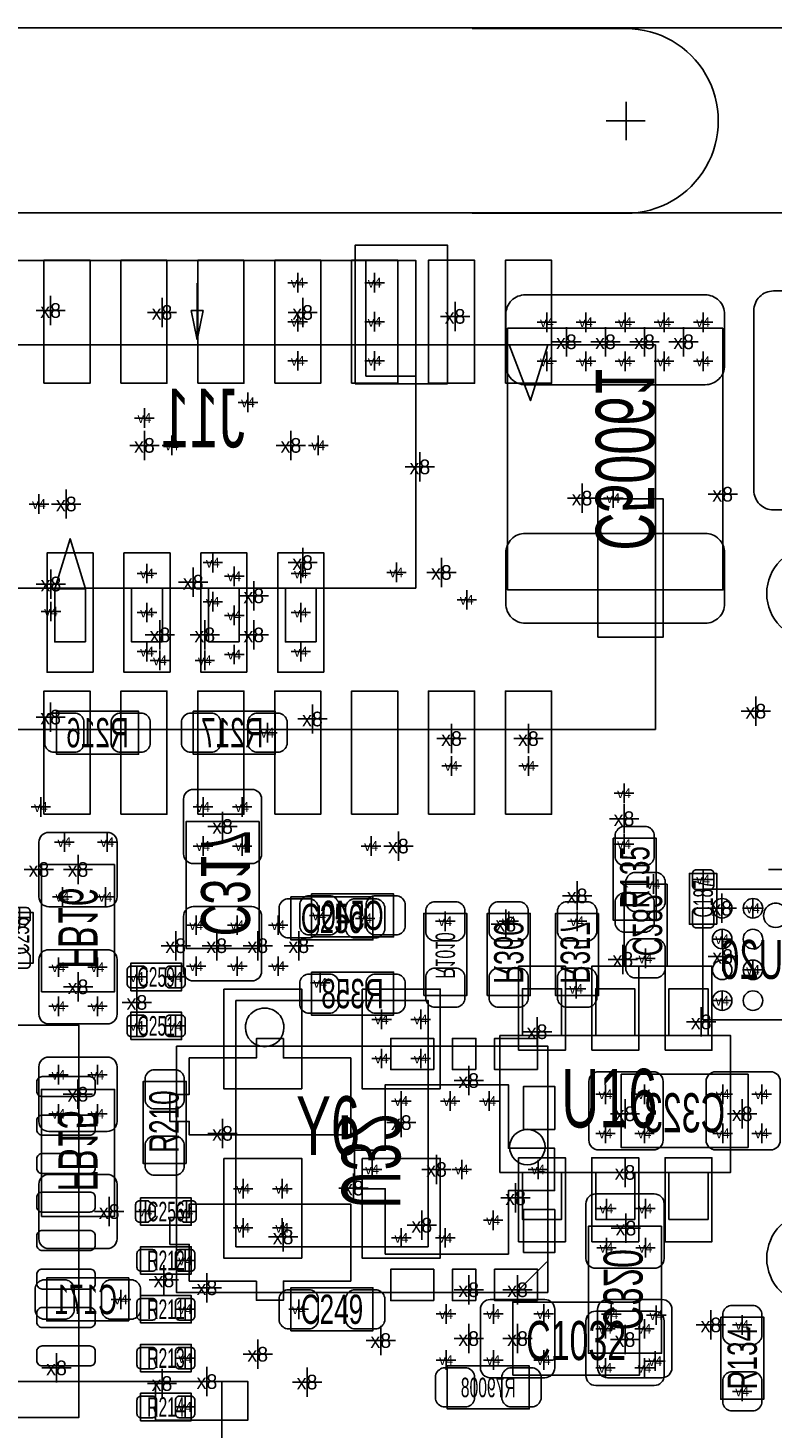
# Model space of a CAD drawing. Extents: x -84 to 336, y -47 to 250.
# Tile 35 of 40: x 4 to 13, y 29 to 47. Entities that reach past the tile are written whole.
import ezdxf
from ezdxf.enums import TextEntityAlignment as Align

# ---------------------------------------------------------------- set-up
doc = ezdxf.new("R2010")
doc.units = 0
for name, color, linetype in [('BG_OUTLINE', 7, 'CONTINUOUS'), ('BG_PANEL', 7, 'CONTINUOUS'), ('MA_NCLEGEND-1-2', 7, 'CONTINUOUS'), ('MA_NCLEGEND-14-15', 7, 'CONTINUOUS'), ('MA_NCLEGEND-15-16', 7, 'CONTINUOUS'), ('MA_NCLEGEND-2-3', 7, 'CONTINUOUS'), ('MA_NCLEGEND-3-14', 7, 'CONTINUOUS'), ('PG_ASSEMBLY_BOTTOM', 7, 'CONTINUOUS'), ('PG_ASSEMBLY_TOP', 7, 'CONTINUOUS'), ('PIN_BOTTOM', 7, 'CONTINUOUS'), ('PIN_TOP', 7, 'CONTINUOUS'), ('RD_ASSEMBLY_BOTTOM', 7, 'CONTINUOUS'), ('RD_ASSEMBLY_TOP', 7, 'CONTINUOUS')]:
    doc.layers.add(name, color=color, linetype=linetype)

# ---------------------------------------------------------------- blocks, each defined once
blk = doc.blocks.new('FIGURE_CROSS')
for points in [[(0, 0.5), (0, -0.5)], [(-0.5, 0), (0.5, 0)]]:
    blk.add_lwpolyline(points)

msp = doc.modelspace()

# ---------------------------------------------------------------- linework, layer by layer
at = {"layer": 'BG_OUTLINE'}
msp.add_lwpolyline([(21.949918, -1.185672), (19.535648, -3.599942), (-33.63595, -3.599942), (-36.049966, -1.185672), (-36.049966, 41.985946), (-33.63595, 44.399962), (19.535648, 44.399962), (21.949918, 41.985946)], close=True, dxfattribs=at)
at = {"layer": 'BG_PANEL'}
msp.add_lwpolyline([(24.349964, 42.979848), (24.349964, -2.179828), (20.529804, -5.999988), (-34.630106, -5.999988), (-38.450012, -2.179828), (-38.450012, 42.979848), (-34.630106, 46.800008), (20.529804, 46.800008)], close=True, dxfattribs=at)
msp.add_lwpolyline([(9.415018, 46.792388), (11.415014, 46.792388, -1.000038), (11.415014, 44.392596), (9.415018, 44.392596)], format="xyb", dxfattribs=at)
for points in [[(11.415014, 45.842428), (11.415014, 45.342556)], [(11.665966, 45.592492), (11.157966, 45.592492)]]:
    msp.add_lwpolyline(points, dxfattribs=at)
at = {"layer": 'PG_ASSEMBLY_BOTTOM'}
for points in [[(8.68426, 39.521892), (2.68986, 39.521892), (2.68986, 43.776392), (8.68426, 43.776392)], [(8.68426, 42.276268), (8.034274, 42.276268), (8.034274, 43.776392), (8.68426, 43.776392)], [(4.387088, 38.821868), (3.987038, 38.821868), (3.987038, 39.521892), (4.387088, 39.521892)], [(5.387086, 38.821868), (4.987036, 38.821868), (4.987036, 39.521892), (5.387086, 39.521892)], [(6.387084, 38.821868), (5.987034, 38.821868), (5.987034, 39.521892), (6.387084, 39.521892)], [(7.387082, 38.821868), (6.987032, 38.821868), (6.987032, 39.521892), (7.387082, 39.521892)], [(4.01066, 37.921692), (5.07746, 37.921692), (5.07746, 37.362892), (4.01066, 37.362892)], [(5.78866, 37.921692), (6.85546, 37.921692), (6.85546, 37.362892), (5.78866, 37.362892)], [(5.69468, 34.835592), (5.69468, 36.486592), (6.64464, 36.486592), (6.64464, 34.835592)], [(4.765548, 35.927284), (4.765548, 34.276284), (3.815588, 34.276284), (3.815588, 35.927284)], [(11.94816, 35.674554), (11.94816, 34.607754), (11.38936, 34.607754), (11.38936, 35.674554)], [(7.32536, 35.547554), (8.39216, 35.547554), (8.39216, 34.988754), (7.32536, 34.988754)], [(8.78586, 34.226754), (8.78586, 35.293554), (9.34466, 35.293554), (9.34466, 34.226754)], [(9.61136, 34.226754), (9.61136, 35.293554), (10.17016, 35.293554), (10.17016, 34.226754)], [(11.05916, 35.293554), (11.05916, 34.226754), (10.50036, 34.226754), (10.50036, 35.293554)], [(7.32536, 34.531554), (8.39216, 34.531554), (8.39216, 33.972754), (7.32536, 33.972754)], [(10.39876, 30.365954), (5.57276, 30.365954), (5.57276, 33.566354), (10.39876, 33.566354)], [(11.35126, 33.203134), (13.00226, 33.203134), (13.00226, 32.253174), (11.35126, 32.253174)], [(3.814572, 31.3563), (3.814572, 33.0073), (4.764532, 33.0073), (4.764532, 31.3563)], [(11.87704, 31.228792), (11.87704, 29.577792), (10.92708, 29.577792), (10.92708, 31.228792)], [(4.95046, 29.996892), (3.88366, 29.996892), (3.88366, 30.555692), (4.95046, 30.555692)], [(9.09066, 29.412692), (10.15746, 29.412692), (10.15746, 28.853892), (9.09066, 28.853892)]]:
    msp.add_lwpolyline(points, close=True, dxfattribs=at)
for points in [[(5.83946, 43.484292), (5.83946, 42.747692)], [(5.76326, 43.128692), (5.83946, 42.747692)], [(5.91566, 43.128692), (5.76326, 43.128692)], [(5.83946, 42.747692), (5.91566, 43.128692)], [(12.675108, 42.898314), (12.675108, 39.49827), (9.875012, 39.49827), (9.875012, 42.898314), (12.675108, 42.898314)], [(3.987038, 39.513256), (4.186936, 40.163242), (4.387088, 39.513256), (3.987038, 39.513256)], [(13.715746, 33.91027), (12.415774, 33.91027), (12.415774, 35.610038), (13.588746, 35.610038), (13.715746, 35.483038), (13.715746, 33.91027)], [(9.985756, 30.366208), (10.385806, 30.766258)], [(1.659128, 29.209238), (1.659128, 26.009346), (6.158992, 26.009346), (6.158992, 29.209238), (1.659128, 29.209238)]]:
    msp.add_lwpolyline(points, dxfattribs=at)
msp.add_lwpolyline([(13.518896, 35.268408, 1.000292), (13.203936, 35.268408, 0.999708), (13.518896, 35.268408)], format="xyb", dxfattribs=at)
at = {"layer": 'PG_ASSEMBLY_TOP'}
for points in [[(-5.50291, 42.682414), (11.79703, 42.682414)], [(10.396982, 42.682414), (10.171938, 41.957244), (9.89711, 42.682414)], [(11.79703, 42.682414), (11.79703, 37.68217)], [(11.79703, 37.68217), (-5.50291, 37.68217)], [(12.59586, 35.153092), (12.59586, 35.813492), (12.24026, 35.813492), (12.24026, 35.153092), (12.59586, 35.153092)], [(3.35026, 35.305492), (3.35026, 34.645092), (3.70586, 34.645092), (3.70586, 35.305492), (3.35026, 35.305492)], [(4.97586, 34.289492), (5.63626, 34.289492), (5.63626, 34.645092), (4.97586, 34.645092), (4.97586, 34.289492)], [(10.06856, 33.705292), (10.06856, 34.314892), (10.57656, 34.314892), (10.57656, 33.705292)], [(11.02106, 33.705292), (11.02106, 34.314892), (11.52906, 34.314892), (11.52906, 33.705292)], [(11.97356, 33.705292), (11.97356, 34.314892), (12.48156, 34.314892), (12.48156, 33.705292)], [(6.342126, 34.162238), (6.342126, 30.962346), (8.841994, 30.962346), (8.841994, 34.162238), (6.342126, 34.162238)], [(-0.799846, 28.742386), (-0.799846, 33.842198), (4.299966, 33.842198), (4.299966, 28.742386), (-0.799846, 28.742386)], [(4.97586, 33.654492), (5.63626, 33.654492), (5.63626, 34.010092), (4.97586, 34.010092), (4.97586, 33.654492)], [(10.06856, 31.927292), (10.06856, 31.317692), (10.57656, 31.317692), (10.57656, 31.927292)], [(11.02106, 31.927292), (11.02106, 31.317692), (11.52906, 31.317692), (11.52906, 31.927292)], [(11.97356, 31.927292), (11.97356, 31.317692), (12.48156, 31.317692), (12.48156, 31.927292)], [(5.10286, 31.241492), (5.76326, 31.241492), (5.76326, 31.597092), (5.10286, 31.597092), (5.10286, 31.241492)], [(5.10286, 30.606492), (5.76326, 30.606492), (5.76326, 30.962092), (5.10286, 30.962092), (5.10286, 30.606492)], [(5.10286, 29.971492), (5.76326, 29.971492), (5.76326, 30.327092), (5.10286, 30.327092), (5.10286, 29.971492)], [(5.10286, 29.336492), (5.76326, 29.336492), (5.76326, 29.692092), (5.10286, 29.692092), (5.10286, 29.336492)], [(5.10286, 28.701492), (5.76326, 28.701492), (5.76326, 29.057092), (5.10286, 29.057092), (5.10286, 28.701492)]]:
    msp.add_lwpolyline(points, dxfattribs=at)
for points in [[(11.80846, 35.203892), (11.80846, 36.270692), (11.24966, 36.270692), (11.24966, 35.203892)], [(8.12546, 35.508692), (7.05866, 35.508692), (7.05866, 34.949892), (8.12546, 34.949892)], [(9.77646, 31.927292), (9.77646, 33.705292), (12.77366, 33.705292), (12.77366, 31.927292)], [(5.69722, 32.043116), (5.69722, 33.109916), (5.13842, 33.109916), (5.13842, 32.043116)], [(7.05866, 29.869892), (8.12546, 29.869892), (8.12546, 30.428692), (7.05866, 30.428692)], [(9.94156, 29.293312), (9.94156, 30.243272), (11.59256, 30.243272), (11.59256, 29.293312)], [(12.64666, 30.047692), (12.64666, 28.980892), (13.20546, 28.980892), (13.20546, 30.047692)]]:
    msp.add_lwpolyline(points, close=True, dxfattribs=at)
for points in [[(6.968236, 33.81248, 1), (6.465824, 33.812226, 1), (6.968236, 33.81248)], [(10.362184, 32.257492, 1), (9.901936, 32.257492, 1), (10.362184, 32.257492)]]:
    msp.add_lwpolyline(points, format="xyb", dxfattribs=at)
at = {"layer": 'PIN_BOTTOM'}
for points in [[(9.093708, 42.177716), (9.093708, 43.977814), (7.893812, 43.977814), (7.893812, 42.177716)], [(4.48691, 38.428422), (4.48691, 39.97833), (3.886962, 39.97833), (3.886962, 38.428422)], [(5.486908, 38.428422), (5.486908, 39.97833), (4.88696, 39.97833), (4.88696, 38.428422)], [(6.48716, 38.428422), (6.48716, 39.97833), (5.887212, 39.97833), (5.887212, 38.428422)], [(7.487158, 38.428422), (7.487158, 39.97833), (6.88721, 39.97833), (6.88721, 38.428422)], [(7.835646, 33.415986), (6.960616, 33.415986), (6.960616, 33.665922), (6.610604, 33.665922), (6.610604, 33.415986), (5.735574, 33.415986), (5.735574, 32.940752), (5.485638, 32.940752), (5.485638, 32.590994), (5.735574, 32.590994), (5.735574, 32.415988), (7.835646, 32.415988)], [(8.915146, 33.263078), (8.915146, 33.669478), (8.356346, 33.669478), (8.356346, 33.263078)], [(9.463278, 33.263078), (9.463278, 33.669478), (9.158478, 33.669478), (9.158478, 33.263078)], [(10.265156, 33.263078), (10.265156, 33.669478), (9.706356, 33.669478), (9.706356, 33.263078)], [(8.285734, 30.86608), (8.285734, 31.716218), (7.885684, 31.716218), (7.885684, 32.21609), (8.285734, 32.21609), (8.285734, 33.066228), (9.88568, 33.066228), (9.88568, 32.241236), (10.485628, 32.241236), (10.485628, 31.691072), (9.88568, 31.691072), (9.88568, 30.86608)], [(10.08253, 32.486854), (10.48893, 32.486854), (10.48893, 33.045654), (10.08253, 33.045654)], [(6.610604, 30.516068), (6.610604, 30.266132), (6.960616, 30.266132), (6.960616, 30.516068), (7.835646, 30.516068), (7.835646, 31.516066), (5.735574, 31.516066), (5.735574, 31.34106), (5.485638, 31.34106), (5.485638, 30.991048), (5.735574, 30.991048), (5.735574, 30.516068)], [(10.08253, 30.886654), (10.48893, 30.886654), (10.48893, 31.445454), (10.08253, 31.445454)], [(8.915146, 30.26283), (8.915146, 30.66923), (8.356346, 30.66923), (8.356346, 30.26283)], [(9.463278, 30.26283), (9.463278, 30.66923), (9.158478, 30.66923), (9.158478, 30.26283)], [(10.265156, 30.26283), (10.265156, 30.66923), (9.706356, 30.66923), (9.706356, 30.26283)], [(5.299202, 29.209365), (5.299202, 28.709239), (6.499098, 28.709239), (6.499098, 29.209365)]]:
    msp.add_lwpolyline(points, close=True, dxfattribs=at)
for points in [[(12.44346, 43.3324), (10.10666, 43.3324, 0.414214), (9.85266, 43.0784), (9.85266, 42.418, 0.414214), (10.10666, 42.164), (12.44346, 42.164, 0.414214), (12.69746, 42.418), (12.69746, 43.0784, 0.414214)], [(12.44346, 40.232584), (10.10666, 40.232584, 0.414214), (9.85266, 39.978584), (9.85266, 39.318184, 0.414214), (10.10666, 39.064184), (12.44346, 39.064184, 0.414214), (12.69746, 39.318184), (12.69746, 39.978584, 0.414214)], [(13.844651, 40.051228), (15.144877, 40.051228, -1), (15.144877, 38.851332), (13.844651, 38.851332, -1)], [(3.95986, 37.896292), (4.26466, 37.896292, -0.294587), (4.36626, 37.794692), (4.36626, 37.489892, -0.294587), (4.26466, 37.388292), (3.95986, 37.388292, -0.294587), (3.85826, 37.489892), (3.85826, 37.794692, -0.294587)], [(4.82346, 37.896292), (5.12826, 37.896292, -0.294587), (5.22986, 37.794692), (5.22986, 37.489892, -0.294587), (5.12826, 37.388292), (4.82346, 37.388292, -0.294587), (4.72186, 37.489892), (4.72186, 37.794692, -0.294587)], [(5.73786, 37.896292), (6.04266, 37.896292, -0.294587), (6.14426, 37.794692), (6.14426, 37.489892, -0.294587), (6.04266, 37.388292), (5.73786, 37.388292, -0.294587), (5.63626, 37.489892), (5.63626, 37.794692, -0.294587)], [(6.60146, 37.896292), (6.90626, 37.896292, -0.294587), (7.00786, 37.794692), (7.00786, 37.489892, -0.294587), (6.90626, 37.388292), (6.60146, 37.388292, -0.294587), (6.49986, 37.489892), (6.49986, 37.794692, -0.294587)], [(5.78866, 35.940492), (6.55066, 35.940492, 0.414214), (6.67766, 36.067492), (6.67766, 36.778692, 0.414214), (6.55066, 36.905692), (5.78866, 36.905692, 0.414214), (5.66166, 36.778692), (5.66166, 36.067492, 0.414214)], [(4.671568, 36.346384), (3.909568, 36.346384, 0.414214), (3.782568, 36.219384), (3.782568, 35.508184, 0.414214), (3.909568, 35.381184), (4.671568, 35.381184, 0.414214), (4.798568, 35.508184), (4.798568, 36.219384, 0.414214)], [(11.92276, 35.725354), (11.92276, 35.420554, -0.294587), (11.82116, 35.318954), (11.51636, 35.318954, -0.294587), (11.41476, 35.420554), (11.41476, 35.725354, -0.294587), (11.51636, 35.826954), (11.82116, 35.826954, -0.294587)], [(7.27456, 35.522154), (7.57936, 35.522154, -0.294587), (7.68096, 35.420554), (7.68096, 35.115754, -0.294587), (7.57936, 35.014154), (7.27456, 35.014154, -0.294587), (7.17296, 35.115754), (7.17296, 35.420554, -0.294587)], [(8.13816, 35.522154), (8.44296, 35.522154, -0.294587), (8.54456, 35.420554), (8.54456, 35.115754, -0.294587), (8.44296, 35.014154), (8.13816, 35.014154, -0.294587), (8.03656, 35.115754), (8.03656, 35.420554, -0.294587)], [(5.78866, 34.416492), (6.55066, 34.416492, 0.414214), (6.67766, 34.543492), (6.67766, 35.254692, 0.414214), (6.55066, 35.381692), (5.78866, 35.381692, 0.414214), (5.66166, 35.254692), (5.66166, 34.543492, 0.414214)], [(8.81126, 35.039554), (8.81126, 35.344354, -0.294587), (8.91286, 35.445954), (9.21766, 35.445954, -0.294587), (9.31926, 35.344354), (9.31926, 35.039554, -0.294587), (9.21766, 34.937954), (8.91286, 34.937954, -0.294587)], [(9.63676, 35.039554), (9.63676, 35.344354, -0.294587), (9.73836, 35.445954), (10.04316, 35.445954, -0.294587), (10.14476, 35.344354), (10.14476, 35.039554, -0.294587), (10.04316, 34.937954), (9.73836, 34.937954, -0.294587)], [(11.03376, 35.344354), (11.03376, 35.039554, -0.294587), (10.93216, 34.937954), (10.62736, 34.937954, -0.294587), (10.52576, 35.039554), (10.52576, 35.344354, -0.294587), (10.62736, 35.445954), (10.93216, 35.445954, -0.294587)], [(11.92276, 34.861754), (11.92276, 34.556954, -0.294587), (11.82116, 34.455354), (11.51636, 34.455354, -0.294587), (11.41476, 34.556954), (11.41476, 34.861754, -0.294587), (11.51636, 34.963354), (11.82116, 34.963354, -0.294587)], [(4.671568, 34.822384), (3.909568, 34.822384, 0.414214), (3.782568, 34.695384), (3.782568, 33.984184, 0.414214), (3.909568, 33.857184), (4.671568, 33.857184, 0.414214), (4.798568, 33.984184), (4.798568, 34.695384, 0.414214)], [(8.81126, 34.175954), (8.81126, 34.480754, -0.294587), (8.91286, 34.582354), (9.21766, 34.582354, -0.294587), (9.31926, 34.480754), (9.31926, 34.175954, -0.294587), (9.21766, 34.074354), (8.91286, 34.074354, -0.294587)], [(9.63676, 34.175954), (9.63676, 34.480754, -0.294587), (9.73836, 34.582354), (10.04316, 34.582354, -0.294587), (10.14476, 34.480754), (10.14476, 34.175954, -0.294587), (10.04316, 34.074354), (9.73836, 34.074354, -0.294587)], [(11.03376, 34.480754), (11.03376, 34.175954, -0.294587), (10.93216, 34.074354), (10.62736, 34.074354, -0.294587), (10.52576, 34.175954), (10.52576, 34.480754, -0.294587), (10.62736, 34.582354), (10.93216, 34.582354, -0.294587)], [(7.27456, 34.506154), (7.57936, 34.506154, -0.294587), (7.68096, 34.404554), (7.68096, 34.099754, -0.294587), (7.57936, 33.998154), (7.27456, 33.998154, -0.294587), (7.17296, 34.099754), (7.17296, 34.404554, -0.294587)], [(8.13816, 34.506154), (8.44296, 34.506154, -0.294587), (8.54456, 34.404554), (8.54456, 34.099754, -0.294587), (8.44296, 33.998154), (8.13816, 33.998154, -0.294587), (8.03656, 34.099754), (8.03656, 34.404554, -0.294587)], [(3.908552, 32.4612), (4.670552, 32.4612, 0.414214), (4.797552, 32.5882), (4.797552, 33.2994, 0.414214), (4.670552, 33.4264), (3.908552, 33.4264, 0.414214), (3.781552, 33.2994), (3.781552, 32.5882, 0.414214)], [(10.93216, 33.109154), (10.93216, 32.347154, 0.414214), (11.05916, 32.220154), (11.77036, 32.220154, 0.414214), (11.89736, 32.347154), (11.89736, 33.109154, 0.414214), (11.77036, 33.236154), (11.05916, 33.236154, 0.414214)], [(12.45616, 33.109154), (12.45616, 32.347154, 0.414214), (12.58316, 32.220154), (13.29436, 32.220154, 0.414214), (13.42136, 32.347154), (13.42136, 33.109154, 0.414214), (13.29436, 33.236154), (12.58316, 33.236154, 0.414214)], [(3.908552, 30.9372), (4.670552, 30.9372, 0.414214), (4.797552, 31.0642), (4.797552, 31.7754, 0.414214), (4.670552, 31.9024), (3.908552, 31.9024, 0.414214), (3.781552, 31.7754), (3.781552, 31.0642, 0.414214)], [(11.78306, 31.647892), (11.02106, 31.647892, 0.414214), (10.89406, 31.520892), (10.89406, 30.809692, 0.414214), (11.02106, 30.682692), (11.78306, 30.682692, 0.414214), (11.91006, 30.809692), (11.91006, 31.520892, 0.414214)], [(13.844651, 31.411164), (15.144877, 31.411164, -1), (15.144877, 30.211268), (13.844651, 30.211268, -1)], [(4.13766, 30.022292), (3.83286, 30.022292, -0.294587), (3.73126, 30.123892), (3.73126, 30.428692, -0.294587), (3.83286, 30.530292), (4.13766, 30.530292, -0.294587), (4.23926, 30.428692), (4.23926, 30.123892, -0.294587)], [(5.00126, 30.022292), (4.69646, 30.022292, -0.294587), (4.59486, 30.123892), (4.59486, 30.428692, -0.294587), (4.69646, 30.530292), (5.00126, 30.530292, -0.294587), (5.10286, 30.428692), (5.10286, 30.123892, -0.294587)], [(11.78306, 30.123892), (11.02106, 30.123892, 0.414214), (10.89406, 29.996892), (10.89406, 29.285692, 0.414214), (11.02106, 29.158692), (11.78306, 29.158692, 0.414214), (11.91006, 29.285692), (11.91006, 29.996892, 0.414214)], [(9.03986, 29.387292), (9.34466, 29.387292, -0.294587), (9.44626, 29.285692), (9.44626, 28.980892, -0.294587), (9.34466, 28.879292), (9.03986, 28.879292, -0.294587), (8.93826, 28.980892), (8.93826, 29.285692, -0.294587)], [(9.90346, 29.387292), (10.20826, 29.387292, -0.294587), (10.30986, 29.285692), (10.30986, 28.980892, -0.294587), (10.20826, 28.879292), (9.90346, 28.879292, -0.294587), (9.80186, 28.980892), (9.80186, 29.285692, -0.294587)]]:
    msp.add_lwpolyline(points, format="xyb", close=True, dxfattribs=at)
for centre in [(12.66571, 35.360102), (13.06576, 35.360102), (12.66571, 34.960052), (13.06576, 34.960052), (12.66571, 34.560256), (13.06576, 34.560256), (12.66571, 34.160206), (13.06576, 34.160206)]:
    msp.add_circle(centre, 0.127, dxfattribs=at)
at = {"layer": 'PIN_TOP'}
for points in [[(3.847084, 42.182288), (3.847084, 43.782234), (4.447032, 43.782234), (4.447032, 42.182288)], [(4.847082, 42.182288), (4.847082, 43.782234), (5.44703, 43.782234), (5.44703, 42.182288)], [(5.84708, 42.182288), (5.84708, 43.782234), (6.447028, 43.782234), (6.447028, 42.182288)], [(6.847078, 42.182288), (6.847078, 43.782234), (7.447026, 43.782234), (7.447026, 42.182288)], [(7.847076, 42.182288), (7.847076, 43.782234), (8.447024, 43.782234), (8.447024, 42.182288)], [(8.847074, 42.182288), (8.847074, 43.782234), (9.447022, 43.782234), (9.447022, 42.182288)], [(9.847072, 42.182288), (9.847072, 43.782234), (10.44702, 43.782234), (10.44702, 42.182288)], [(11.047222, 38.882066), (11.047222, 40.682164), (11.897106, 40.682164), (11.897106, 38.882066)], [(3.847084, 36.582096), (3.847084, 38.182042), (4.447032, 38.182042), (4.447032, 36.582096)], [(4.847082, 36.582096), (4.847082, 38.182042), (5.44703, 38.182042), (5.44703, 36.582096)], [(5.84708, 36.582096), (5.84708, 38.182042), (6.447028, 38.182042), (6.447028, 36.582096)], [(6.847078, 36.582096), (6.847078, 38.182042), (7.447026, 38.182042), (7.447026, 36.582096)], [(7.847076, 36.582096), (7.847076, 38.182042), (8.447024, 38.182042), (8.447024, 36.582096)], [(8.847074, 36.582096), (8.847074, 38.182042), (9.447022, 38.182042), (9.447022, 36.582096)], [(9.847072, 36.582096), (9.847072, 38.182042), (10.44702, 38.182042), (10.44702, 36.582096)], [(10.01776, 33.514792), (10.01776, 34.606992), (10.62736, 34.606992), (10.62736, 33.514792)], [(10.97026, 33.514792), (10.97026, 34.606992), (11.57986, 34.606992), (11.57986, 33.514792)], [(11.92276, 33.514792), (11.92276, 34.606992), (12.53236, 34.606992), (12.53236, 33.514792)], [(6.184138, 34.310066), (7.200138, 34.310066), (7.200138, 33.014666), (6.184138, 33.014666)], [(7.983982, 34.310066), (8.999982, 34.310066), (8.999982, 33.014666), (7.983982, 33.014666)], [(6.184138, 32.109918), (7.200138, 32.109918), (7.200138, 30.814518), (6.184138, 30.814518)], [(7.983982, 32.109918), (8.999982, 32.109918), (8.999982, 30.814518), (7.983982, 30.814518)], [(10.01776, 31.025592), (10.01776, 32.117792), (10.62736, 32.117792), (10.62736, 31.025592)], [(10.97026, 31.025592), (10.97026, 32.117792), (11.57986, 32.117792), (11.57986, 31.025592)], [(11.92276, 31.025592), (11.92276, 32.117792), (12.53236, 32.117792), (12.53236, 31.025592)]]:
    msp.add_lwpolyline(points, close=True, dxfattribs=at)
for points in [[(13.077952, 40.791892), (13.077952, 43.128692, -0.414214), (13.331952, 43.382692), (13.992352, 43.382692, -0.414214), (14.246352, 43.128692), (14.246352, 40.791892, -0.414214), (13.992352, 40.537892), (13.331952, 40.537892, -0.414214)], [(13.844651, 40.051228), (15.144877, 40.051228, -1), (15.144877, 38.851332), (13.844651, 38.851332, -1)], [(11.78306, 36.016692), (11.78306, 36.321492, 0.294587), (11.68146, 36.423092), (11.37666, 36.423092, 0.294587), (11.27506, 36.321492), (11.27506, 36.016692, 0.294587), (11.37666, 35.915092), (11.68146, 35.915092, 0.294587)], [(12.32916, 35.606228, -0.414214), (12.27836, 35.657028), (12.27836, 35.809428, -0.414214), (12.32916, 35.860228), (12.50696, 35.860228, -0.414214), (12.55776, 35.809428), (12.55776, 35.657028, -0.414214), (12.50696, 35.606228)], [(7.31266, 35.483292), (7.00786, 35.483292, 0.294587), (6.90626, 35.381692), (6.90626, 35.076892, 0.294587), (7.00786, 34.975292), (7.31266, 34.975292, 0.294587), (7.41426, 35.076892), (7.41426, 35.381692, 0.294587)], [(8.17626, 35.483292), (7.87146, 35.483292, 0.294587), (7.76986, 35.381692), (7.76986, 35.076892, 0.294587), (7.87146, 34.975292), (8.17626, 34.975292, 0.294587), (8.27786, 35.076892), (8.27786, 35.381692, 0.294587)], [(11.78306, 35.153092), (11.78306, 35.457892, 0.294587), (11.68146, 35.559492), (11.37666, 35.559492, 0.294587), (11.27506, 35.457892), (11.27506, 35.153092, 0.294587), (11.37666, 35.051492), (11.68146, 35.051492, 0.294587)], [(3.38836, 35.20567), (3.38836, 35.318192, -0.414214), (3.43916, 35.368992), (3.61696, 35.368992, -0.414214), (3.66776, 35.318192), (3.66776, 35.20567), (3.589782, 35.114992), (3.466338, 35.114992)], [(12.32916, 35.106356, -0.414214), (12.27836, 35.157156), (12.27836, 35.309556, -0.414214), (12.32916, 35.360356), (12.50696, 35.360356, -0.414214), (12.55776, 35.309556), (12.55776, 35.157156, -0.414214), (12.50696, 35.106356)], [(3.66776, 34.744914), (3.66776, 34.632392, -0.414214), (3.61696, 34.581592), (3.43916, 34.581592, -0.414214), (3.38836, 34.632392), (3.38836, 34.744914), (3.466338, 34.835592), (3.589782, 34.835592)], [(4.929124, 34.556192, -0.414214), (4.979924, 34.606992), (5.132324, 34.606992, -0.414214), (5.183124, 34.556192), (5.183124, 34.378392, -0.414214), (5.132324, 34.327592), (4.979924, 34.327592, -0.414214), (4.929124, 34.378392)], [(5.428996, 34.556192, -0.414214), (5.479796, 34.606992), (5.632196, 34.606992, -0.414214), (5.682996, 34.556192), (5.682996, 34.378392, -0.414214), (5.632196, 34.327592), (5.479796, 34.327592, -0.414214), (5.428996, 34.378392)], [(4.929124, 33.921192, -0.414214), (4.979924, 33.971992), (5.132324, 33.971992, -0.414214), (5.183124, 33.921192), (5.183124, 33.743392, -0.414214), (5.132324, 33.692592), (4.979924, 33.692592, -0.414214), (4.929124, 33.743392)], [(5.428996, 33.921192, -0.414214), (5.479796, 33.971992), (5.632196, 33.971992, -0.414214), (5.682996, 33.921192), (5.682996, 33.743392, -0.414214), (5.632196, 33.692592), (5.479796, 33.692592, -0.414214), (5.428996, 33.743392)], [(4.445, 32.912304), (3.82524, 32.912304, -0.415067), (3.755136, 32.982408), (3.755136, 33.102296, -0.415067), (3.82524, 33.1724), (4.445, 33.1724, -0.415067), (4.515104, 33.102296), (4.515104, 32.982408, -0.415067)], [(5.67182, 32.855916), (5.67182, 33.160716, 0.294587), (5.57022, 33.262316), (5.26542, 33.262316, 0.294587), (5.16382, 33.160716), (5.16382, 32.855916, 0.294587), (5.26542, 32.754316), (5.57022, 32.754316, 0.294587)], [(4.445, 32.412178), (3.82524, 32.412178, -0.415067), (3.755136, 32.482282), (3.755136, 32.60217, -0.415067), (3.82524, 32.672274), (4.445, 32.672274, -0.415067), (4.515104, 32.60217), (4.515104, 32.482282, -0.415067)], [(5.67182, 31.992316), (5.67182, 32.297116, 0.294587), (5.57022, 32.398716), (5.26542, 32.398716, 0.294587), (5.16382, 32.297116), (5.16382, 31.992316, 0.294587), (5.26542, 31.890716), (5.57022, 31.890716, 0.294587)], [(4.445, 31.912306), (3.82524, 31.912306, -0.415067), (3.755136, 31.98241), (3.755136, 32.102298, -0.415067), (3.82524, 32.172402), (4.445, 32.172402, -0.415067), (4.515104, 32.102298), (4.515104, 31.98241, -0.415067)], [(4.445, 31.41218), (3.82524, 31.41218, -0.415067), (3.755136, 31.482284), (3.755136, 31.602172, -0.415067), (3.82524, 31.672276), (4.445, 31.672276, -0.415067), (4.515104, 31.602172), (4.515104, 31.482284, -0.415067)], [(5.202682, 31.279592), (5.09016, 31.279592, -0.414214), (5.03936, 31.330392), (5.03936, 31.508192, -0.414214), (5.09016, 31.558992), (5.202682, 31.558992), (5.29336, 31.481014), (5.29336, 31.35757)], [(5.663438, 31.558992), (5.77596, 31.558992, -0.414214), (5.82676, 31.508192), (5.82676, 31.330392, -0.414214), (5.77596, 31.279592), (5.663438, 31.279592), (5.57276, 31.35757), (5.57276, 31.481014)], [(13.844651, 31.411164), (15.144877, 31.411164, -1), (15.144877, 30.211268), (13.844651, 30.211268, -1)], [(4.445, 30.912308), (3.82524, 30.912308, -0.415067), (3.755136, 30.982412), (3.755136, 31.1023, -0.415067), (3.82524, 31.172404), (4.445, 31.172404, -0.415067), (4.515104, 31.1023), (4.515104, 30.982412, -0.415067)], [(5.056124, 30.873192, -0.414214), (5.106924, 30.923992), (5.259324, 30.923992, -0.414214), (5.310124, 30.873192), (5.310124, 30.695392, -0.414214), (5.259324, 30.644592), (5.106924, 30.644592, -0.414214), (5.056124, 30.695392)], [(5.555996, 30.873192, -0.414214), (5.606796, 30.923992), (5.759196, 30.923992, -0.414214), (5.809996, 30.873192), (5.809996, 30.695392, -0.414214), (5.759196, 30.644592), (5.606796, 30.644592, -0.414214), (5.555996, 30.695392)], [(4.445, 30.412182), (3.82524, 30.412182, -0.415067), (3.755136, 30.482286), (3.755136, 30.602174, -0.415067), (3.82524, 30.672278), (4.445, 30.672278, -0.415067), (4.515104, 30.602174), (4.515104, 30.482286, -0.415067)], [(7.00786, 29.895292), (7.31266, 29.895292, 0.294587), (7.41426, 29.996892), (7.41426, 30.301692, 0.294587), (7.31266, 30.403292), (7.00786, 30.403292, 0.294587), (6.90626, 30.301692), (6.90626, 29.996892, 0.294587)], [(7.87146, 29.895292), (8.17626, 29.895292, 0.294587), (8.27786, 29.996892), (8.27786, 30.301692, 0.294587), (8.17626, 30.403292), (7.87146, 30.403292, 0.294587), (7.76986, 30.301692), (7.76986, 29.996892, 0.294587)], [(5.056124, 30.238192, -0.414214), (5.106924, 30.288992), (5.259324, 30.288992, -0.414214), (5.310124, 30.238192), (5.310124, 30.060392, -0.414214), (5.259324, 30.009592), (5.106924, 30.009592, -0.414214), (5.056124, 30.060392)], [(5.555996, 30.238192, -0.414214), (5.606796, 30.288992), (5.759196, 30.288992, -0.414214), (5.809996, 30.238192), (5.809996, 30.060392, -0.414214), (5.759196, 30.009592), (5.606796, 30.009592, -0.414214), (5.555996, 30.060392)], [(9.52246, 29.387292), (9.52246, 30.149292, -0.414214), (9.64946, 30.276292), (10.36066, 30.276292, -0.414214), (10.48766, 30.149292), (10.48766, 29.387292, -0.414214), (10.36066, 29.260292), (9.64946, 29.260292, -0.414214)], [(11.04646, 29.387292), (11.04646, 30.149292, -0.414214), (11.17346, 30.276292), (11.88466, 30.276292, -0.414214), (12.01166, 30.149292), (12.01166, 29.387292, -0.414214), (11.88466, 29.260292), (11.17346, 29.260292, -0.414214)], [(4.445, 29.91231), (3.82524, 29.91231, -0.415067), (3.755136, 29.982414), (3.755136, 30.102302, -0.415067), (3.82524, 30.172406), (4.445, 30.172406, -0.415067), (4.515104, 30.102302), (4.515104, 29.982414, -0.415067)], [(12.67206, 30.098492), (12.67206, 29.793692, 0.294587), (12.77366, 29.692092), (13.07846, 29.692092, 0.294587), (13.18006, 29.793692), (13.18006, 30.098492, 0.294587), (13.07846, 30.200092), (12.77366, 30.200092, 0.294587)], [(4.445, 29.412184), (3.82524, 29.412184, -0.415067), (3.755136, 29.482288), (3.755136, 29.602176, -0.415067), (3.82524, 29.67228), (4.445, 29.67228, -0.415067), (4.515104, 29.602176), (4.515104, 29.482288, -0.415067)], [(5.056124, 29.603192, -0.414214), (5.106924, 29.653992), (5.259324, 29.653992, -0.414214), (5.310124, 29.603192), (5.310124, 29.425392, -0.414214), (5.259324, 29.374592), (5.106924, 29.374592, -0.414214), (5.056124, 29.425392)], [(5.555996, 29.603192, -0.414214), (5.606796, 29.653992), (5.759196, 29.653992, -0.414214), (5.809996, 29.603192), (5.809996, 29.425392, -0.414214), (5.759196, 29.374592), (5.606796, 29.374592, -0.414214), (5.555996, 29.425392)], [(12.67206, 29.234892), (12.67206, 28.930092, 0.294587), (12.77366, 28.828492), (13.07846, 28.828492, 0.294587), (13.18006, 28.930092), (13.18006, 29.234892, 0.294587), (13.07846, 29.336492), (12.77366, 29.336492, 0.294587)], [(5.056124, 28.968192, -0.414214), (5.106924, 29.018992), (5.259324, 29.018992, -0.414214), (5.310124, 28.968192), (5.310124, 28.790392, -0.414214), (5.259324, 28.739592), (5.106924, 28.739592, -0.414214), (5.056124, 28.790392)], [(5.555996, 28.968192, -0.414214), (5.606796, 29.018992), (5.759196, 29.018992, -0.414214), (5.809996, 28.968192), (5.809996, 28.790392, -0.414214), (5.759196, 28.739592), (5.606796, 28.739592, -0.414214), (5.555996, 28.790392)]]:
    msp.add_lwpolyline(points, format="xyb", close=True, dxfattribs=at)

# ---------------------------------------------------------------- block references
at = {"layer": 'MA_NCLEGEND-1-2', "xscale": 0.254, "yscale": 0.254}
for p in [(7.147052, 43.490388), (8.14705, 43.490388), (7.147052, 42.982388), (8.14705, 42.982388), (7.147052, 42.474388), (8.14705, 42.474388), (5.50926, 41.376092), (7.41426, 41.376092), (3.78206, 40.614092), (8.43026, 39.725092), (3.938524, 39.217092), (5.355844, 38.582092), (5.93852, 38.582092), (9.147048, 37.210492), (10.147046, 37.210492), (8.10006, 36.169092), (12.41806, 35.733228), (3.52806, 35.241992), (8.02386, 35.229292), (5.056124, 34.467292), (5.555996, 34.467292), (8.237982, 33.916366), (8.745982, 33.916366), (5.056124, 33.832292), (5.555996, 33.832292), (8.237982, 33.408366), (8.745982, 33.408366), (6.438138, 31.716218), (6.946138, 31.716218), (5.16636, 31.419292), (5.69976, 31.419292), (6.438138, 31.208218), (6.946138, 31.208218), (5.682996, 30.784292), (5.682996, 30.149292), (7.16026, 30.149292), (9.07542, 30.088332), (9.6901, 30.088332), (10.34542, 30.088332), (11.22426, 30.085792), (11.80846, 30.073092), (12.92606, 29.946092), (5.682996, 29.514292), (9.07542, 29.488892), (9.6901, 29.488892), (10.34542, 29.488892), (11.79576, 29.476192), (12.92606, 29.082492), (5.682996, 28.879292)]:
    msp.add_blockref('FIGURE_CROSS', p, dxfattribs=at)
at = {"layer": 'MA_NCLEGEND-14-15', "xscale": 0.254, "yscale": 0.254}
for p in [(10.38606, 42.976292), (10.89406, 42.976292), (11.40206, 42.976292), (11.91006, 42.976292), (12.41806, 42.976292), (10.38606, 42.468292), (10.89406, 42.468292), (11.40206, 42.468292), (11.91006, 42.468292), (12.41806, 42.468292), (6.49986, 41.934892), (5.15366, 41.731692), (11.24966, 40.690292), (3.78206, 40.614092), (6.04266, 39.852092), (6.32206, 39.674292), (9.34466, 39.369492), (6.04266, 39.344092), (6.32206, 39.166292), (6.32206, 38.658292), (11.38936, 36.854892), (3.80746, 36.677092), (5.91566, 36.677092), (6.42366, 36.677092), (4.11226, 36.219892), (4.67106, 36.219892), (5.91566, 36.169092), (6.42366, 36.169092), (8.10006, 36.169092), (11.38936, 36.194492), (11.77036, 35.674554), (4.08686, 35.508692), (4.64566, 35.508692), (13.06576, 35.360102), (7.42696, 35.268154), (10.77976, 35.191954), (5.827268, 35.140646), (6.359906, 35.140392), (6.893306, 35.140392), (11.66876, 34.709354), (4.03606, 34.594292), (4.54406, 34.594292), (5.82676, 34.607246), (6.360414, 34.6075), (6.893814, 34.6075), (13.06576, 34.560256), (7.43966, 34.391092), (10.76706, 34.314892), (4.03606, 34.086292), (4.54406, 34.086292), (12.66571, 34.160206), (4.03606, 33.197292), (4.54406, 33.197292), (8.49376, 32.855154), (9.12876, 32.855154), (9.63676, 32.855154), (11.14806, 32.943292), (11.65606, 32.943292), (12.67206, 32.943292), (13.18006, 32.943292), (4.03606, 32.689292), (4.54406, 32.689292), (11.14806, 32.435292), (11.65606, 32.435292), (12.67206, 32.435292), (13.18006, 32.435292), (8.11276, 31.966154), (9.28116, 31.966154), (10.27176, 31.966154), (11.16076, 31.457392), (11.66876, 31.457392), (9.68756, 31.305754), (8.49376, 31.077154), (9.06526, 31.077154), (11.16076, 30.949392), (11.66876, 30.949392), (11.14806, 29.895292), (11.65606, 29.895292), (11.14806, 29.387292), (11.65606, 29.387292)]:
    msp.add_blockref('FIGURE_CROSS', p, dxfattribs=at)
at = {"layer": 'MA_NCLEGEND-15-16', "xscale": 0.254, "yscale": 0.254}
for p in [(10.38606, 42.976292), (10.89406, 42.976292), (11.40206, 42.976292), (11.91006, 42.976292), (12.41806, 42.976292), (10.38606, 42.468292), (10.89406, 42.468292), (11.40206, 42.468292), (11.91006, 42.468292), (12.41806, 42.468292), (6.49986, 41.934892), (5.15366, 41.731692), (11.24966, 40.690292), (3.78206, 40.614092), (6.04266, 39.852092), (5.186934, 39.711376), (6.32206, 39.674292), (7.187184, 39.711376), (9.34466, 39.369492), (5.186934, 39.203376), (6.04266, 39.344092), (7.187184, 39.203376), (6.32206, 39.166292), (5.186934, 38.695376), (6.32206, 38.658292), (7.187184, 38.695376), (6.75386, 37.642292), (11.38936, 36.854892), (3.80746, 36.677092), (5.91566, 36.677092), (6.42366, 36.677092), (4.11226, 36.219892), (4.67106, 36.219892), (5.91566, 36.169092), (6.42366, 36.169092), (8.10006, 36.169092), (11.38936, 36.194492), (11.77036, 35.674554), (4.08686, 35.508692), (4.64566, 35.508692), (13.06576, 35.360102), (7.42696, 35.268154), (9.06526, 35.191954), (9.89076, 35.191954), (10.77976, 35.191954), (5.827268, 35.140646), (6.359906, 35.140392), (6.893306, 35.140392), (12.66571, 34.960052), (11.66876, 34.709354), (4.03606, 34.594292), (4.54406, 34.594292), (5.82676, 34.607246), (6.360414, 34.6075), (6.893814, 34.6075), (13.06576, 34.560256), (7.43966, 34.391092), (10.76706, 34.314892), (4.03606, 34.086292), (4.54406, 34.086292), (12.66571, 34.160206), (4.03606, 33.197292), (4.54406, 33.197292), (8.49376, 32.855154), (9.12876, 32.855154), (9.63676, 32.855154), (11.14806, 32.943292), (11.65606, 32.943292), (12.67206, 32.943292), (13.18006, 32.943292), (4.03606, 32.689292), (4.54406, 32.689292), (11.14806, 32.435292), (11.65606, 32.435292), (12.67206, 32.435292), (13.18006, 32.435292), (8.11276, 31.966154), (9.28116, 31.966154), (10.27176, 31.966154), (11.16076, 31.457392), (11.66876, 31.457392), (9.68756, 31.305754), (8.49376, 31.077154), (9.06526, 31.077154), (11.16076, 30.949392), (11.66876, 30.949392), (4.84886, 30.276292), (11.14806, 29.895292), (11.65606, 29.895292), (11.14806, 29.387292), (11.65606, 29.387292)]:
    msp.add_blockref('FIGURE_CROSS', p, dxfattribs=at)
at = {"layer": 'MA_NCLEGEND-2-3', "xscale": 0.254, "yscale": 0.254}
for p in [(5.50926, 41.376092), (7.41426, 41.376092), (3.78206, 40.614092), (8.43026, 39.725092), (3.938524, 39.217092), (5.355844, 38.582092), (5.93852, 38.582092), (9.147048, 37.210492), (10.147046, 37.210492), (8.10006, 36.169092), (3.52806, 35.241992), (5.056124, 34.467292), (5.056124, 33.832292), (5.16636, 31.419292), (5.682996, 30.784292), (5.682996, 30.149292), (9.07542, 30.088332), (9.6901, 30.088332), (10.34542, 30.088332), (11.22426, 30.085792), (11.80846, 30.073092), (12.92606, 29.946092), (5.682996, 29.514292), (9.07542, 29.488892), (9.6901, 29.488892), (10.34542, 29.488892), (11.79576, 29.476192), (5.682996, 28.879292)]:
    msp.add_blockref('FIGURE_CROSS', p, dxfattribs=at)
at = {"layer": 'MA_NCLEGEND-3-14', "xscale": 0.381, "yscale": 0.381}
for p in [(3.93446, 43.128692), (5.38226, 43.103292), (7.21106, 43.103292), (9.19226, 43.052492), (10.64006, 42.722292), (11.14806, 42.722292), (11.65606, 42.722292), (12.16406, 42.722292), (5.15366, 41.376092), (7.05866, 41.376092), (8.73506, 41.096692), (4.13766, 40.614092), (10.84326, 40.690292), (12.67206, 40.741092), (7.21106, 39.852092), (9.01446, 39.725092), (3.938524, 39.574216), (5.78866, 39.598092), (6.57606, 39.420292), (5.355844, 38.912292), (5.93852, 38.913816), (6.57606, 38.912292), (3.93446, 37.845492), (13.10386, 37.921692), (7.33806, 37.820092), (9.147048, 37.566092), (10.14603, 37.565076), (6.16966, 36.423092), (11.38936, 36.524692), (8.45566, 36.169092), (3.78206, 35.864292), (4.29006, 35.864292), (13.45946, 35.864292), (10.77976, 35.521392), (12.65936, 35.360102), (9.85266, 35.153092), (5.56006, 34.873946), (6.093714, 34.8742), (6.627114, 34.8742), (7.160514, 34.8742), (11.374374, 34.696654), (12.67206, 34.733992), (4.290568, 34.339784), (5.056124, 34.137092), (12.39266, 33.883092), (10.25906, 33.756092), (9.370314, 33.1216), (4.289552, 32.9438), (8.49376, 32.574992), (11.40206, 32.689292), (12.92606, 32.689292), (6.16966, 32.435292), (8.951722, 31.966154), (11.40206, 31.927292), (7.87146, 31.724092), (9.979152, 31.597346), (4.69646, 31.419292), (8.76046, 31.241492), (11.41476, 31.203392), (6.95706, 31.089092), (5.40766, 30.530292), (5.96646, 30.428692), (9.37006, 30.403292), (10.00506, 30.403292), (12.51966, 29.946092), (8.22706, 29.742892), (9.37006, 29.768292), (10.00506, 29.768292), (11.40206, 29.755592), (6.62686, 29.565092), (4.01066, 29.387292), (5.38226, 29.184092), (5.96646, 29.209492), (7.26821, 29.203142)]:
    msp.add_blockref('FIGURE_CROSS', p, dxfattribs=at)

# ---------------------------------------------------------------- texts
at = {"layer": 'MA_NCLEGEND-1-2'}
for p in [(7.147052, 43.490388), (8.14705, 43.490388), (7.147052, 42.982388), (8.14705, 42.982388), (7.147052, 42.474388), (8.14705, 42.474388), (5.50926, 41.376092), (7.41426, 41.376092), (3.78206, 40.614092), (8.43026, 39.725092), (3.938524, 39.217092), (5.355844, 38.582092), (5.93852, 38.582092), (9.147048, 37.210492), (10.147046, 37.210492), (8.10006, 36.169092), (12.41806, 35.733228), (8.02386, 35.229292), (5.056124, 34.467292), (5.555996, 34.467292), (5.056124, 33.832292), (5.555996, 33.832292), (8.237982, 33.916366), (8.745982, 33.916366), (8.237982, 33.408366), (8.745982, 33.408366), (6.438138, 31.716218), (6.946138, 31.716218), (5.16636, 31.419292), (5.69976, 31.419292), (6.438138, 31.208218), (6.946138, 31.208218), (5.682996, 30.784292), (5.682996, 30.149292), (7.16026, 30.149292), (9.07542, 30.088332), (9.6901, 30.088332), (10.34542, 30.088332), (11.22426, 30.085792), (11.80846, 30.073092), (12.92606, 29.946092), (5.682996, 29.514292), (9.07542, 29.488892), (9.6901, 29.488892), (10.34542, 29.488892), (11.79576, 29.476192), (12.92606, 29.082492), (5.682996, 28.879292)]:
    msp.add_text('v4', height=0.127, dxfattribs=at).set_placement(p, align=Align.MIDDLE_CENTER)
at = {"layer": 'MA_NCLEGEND-14-15'}
for p in [(10.38606, 42.976292), (10.89406, 42.976292), (11.40206, 42.976292), (11.91006, 42.976292), (12.41806, 42.976292), (10.38606, 42.468292), (10.89406, 42.468292), (11.40206, 42.468292), (11.91006, 42.468292), (12.41806, 42.468292), (6.49986, 41.934892), (5.15366, 41.731692), (3.78206, 40.614092), (11.24966, 40.690292), (6.04266, 39.852092), (6.32206, 39.674292), (6.04266, 39.344092), (9.34466, 39.369492), (6.32206, 39.166292), (6.32206, 38.658292), (11.38936, 36.854892), (3.80746, 36.677092), (5.91566, 36.677092), (6.42366, 36.677092), (4.11226, 36.219892), (4.67106, 36.219892), (5.91566, 36.169092), (6.42366, 36.169092), (8.10006, 36.169092), (11.38936, 36.194492), (11.77036, 35.674554), (4.08686, 35.508692), (4.64566, 35.508692), (7.42696, 35.268154), (13.06576, 35.360102), (5.827268, 35.140646), (6.359906, 35.140392), (6.893306, 35.140392), (10.77976, 35.191954), (11.66876, 34.709354), (4.03606, 34.594292), (4.54406, 34.594292), (5.82676, 34.607246), (6.360414, 34.6075), (6.893814, 34.6075), (13.06576, 34.560256), (7.43966, 34.391092), (10.76706, 34.314892), (12.66571, 34.160206), (4.03606, 34.086292), (4.54406, 34.086292), (4.03606, 33.197292), (4.54406, 33.197292), (11.14806, 32.943292), (11.65606, 32.943292), (12.67206, 32.943292), (13.18006, 32.943292), (4.03606, 32.689292), (4.54406, 32.689292), (8.49376, 32.855154), (9.12876, 32.855154), (9.63676, 32.855154), (11.14806, 32.435292), (11.65606, 32.435292), (12.67206, 32.435292), (13.18006, 32.435292), (8.11276, 31.966154), (9.28116, 31.966154), (10.27176, 31.966154), (11.16076, 31.457392), (11.66876, 31.457392), (9.68756, 31.305754), (8.49376, 31.077154), (9.06526, 31.077154), (11.16076, 30.949392), (11.66876, 30.949392), (11.14806, 29.895292), (11.65606, 29.895292), (11.14806, 29.387292), (11.65606, 29.387292)]:
    msp.add_text('v4', height=0.127, dxfattribs=at).set_placement(p, align=Align.MIDDLE_CENTER)
at = {"layer": 'MA_NCLEGEND-15-16'}
for p in [(10.38606, 42.976292), (10.89406, 42.976292), (11.40206, 42.976292), (11.91006, 42.976292), (12.41806, 42.976292), (10.38606, 42.468292), (10.89406, 42.468292), (11.40206, 42.468292), (11.91006, 42.468292), (12.41806, 42.468292), (6.49986, 41.934892), (5.15366, 41.731692), (3.78206, 40.614092), (11.24966, 40.690292), (6.04266, 39.852092), (5.186934, 39.711376), (6.32206, 39.674292), (7.187184, 39.711376), (6.04266, 39.344092), (9.34466, 39.369492), (5.186934, 39.203376), (6.32206, 39.166292), (7.187184, 39.203376), (5.186934, 38.695376), (7.187184, 38.695376), (6.32206, 38.658292), (6.75386, 37.642292), (11.38936, 36.854892), (3.80746, 36.677092), (5.91566, 36.677092), (6.42366, 36.677092), (4.11226, 36.219892), (4.67106, 36.219892), (5.91566, 36.169092), (6.42366, 36.169092), (8.10006, 36.169092), (11.38936, 36.194492), (11.77036, 35.674554), (4.08686, 35.508692), (4.64566, 35.508692), (7.42696, 35.268154), (13.06576, 35.360102), (5.827268, 35.140646), (6.359906, 35.140392), (6.893306, 35.140392), (9.06526, 35.191954), (9.89076, 35.191954), (10.77976, 35.191954), (12.66571, 34.960052), (11.66876, 34.709354), (4.03606, 34.594292), (4.54406, 34.594292), (5.82676, 34.607246), (6.360414, 34.6075), (6.893814, 34.6075), (13.06576, 34.560256), (7.43966, 34.391092), (10.76706, 34.314892), (12.66571, 34.160206), (4.03606, 34.086292), (4.54406, 34.086292), (4.03606, 33.197292), (4.54406, 33.197292), (11.14806, 32.943292), (11.65606, 32.943292), (12.67206, 32.943292), (13.18006, 32.943292), (4.03606, 32.689292), (4.54406, 32.689292), (8.49376, 32.855154), (9.12876, 32.855154), (9.63676, 32.855154), (11.14806, 32.435292), (11.65606, 32.435292), (12.67206, 32.435292), (13.18006, 32.435292), (8.11276, 31.966154), (9.28116, 31.966154), (10.27176, 31.966154), (11.16076, 31.457392), (11.66876, 31.457392), (9.68756, 31.305754), (8.49376, 31.077154), (9.06526, 31.077154), (11.16076, 30.949392), (11.66876, 30.949392), (4.84886, 30.276292), (11.14806, 29.895292), (11.65606, 29.895292), (11.14806, 29.387292), (11.65606, 29.387292)]:
    msp.add_text('v4', height=0.127, dxfattribs=at).set_placement(p, align=Align.MIDDLE_CENTER)
at = {"layer": 'MA_NCLEGEND-2-3'}
for p in [(5.50926, 41.376092), (7.41426, 41.376092), (3.78206, 40.614092), (8.43026, 39.725092), (3.938524, 39.217092), (5.355844, 38.582092), (5.93852, 38.582092), (9.147048, 37.210492), (10.147046, 37.210492), (8.10006, 36.169092), (5.056124, 34.467292), (5.056124, 33.832292), (5.16636, 31.419292), (5.682996, 30.784292), (5.682996, 30.149292), (9.07542, 30.088332), (9.6901, 30.088332), (10.34542, 30.088332), (11.22426, 30.085792), (11.80846, 30.073092), (12.92606, 29.946092), (5.682996, 29.514292), (9.07542, 29.488892), (9.6901, 29.488892), (10.34542, 29.488892), (11.79576, 29.476192), (5.682996, 28.879292)]:
    msp.add_text('v4', height=0.127, dxfattribs=at).set_placement(p, align=Align.MIDDLE_CENTER)
at = {"layer": 'MA_NCLEGEND-3-14'}
for p in [(3.93446, 43.128692), (5.38226, 43.103292), (7.21106, 43.103292), (9.19226, 43.052492), (10.64006, 42.722292), (11.14806, 42.722292), (11.65606, 42.722292), (12.16406, 42.722292), (5.15366, 41.376092), (7.05866, 41.376092), (8.73506, 41.096692), (10.84326, 40.690292), (12.67206, 40.741092), (4.13766, 40.614092), (7.21106, 39.852092), (3.938524, 39.574216), (5.78866, 39.598092), (9.01446, 39.725092), (6.57606, 39.420292), (5.355844, 38.912292), (5.93852, 38.913816), (6.57606, 38.912292), (3.93446, 37.845492), (7.33806, 37.820092), (13.10386, 37.921692), (9.147048, 37.566092), (10.14603, 37.565076), (11.38936, 36.524692), (6.16966, 36.423092), (8.45566, 36.169092), (3.78206, 35.864292), (4.29006, 35.864292), (10.77976, 35.521392), (12.65936, 35.360102), (9.85266, 35.153092), (5.56006, 34.873946), (6.093714, 34.8742), (6.627114, 34.8742), (7.160514, 34.8742), (11.374374, 34.696654), (12.67206, 34.733992), (4.290568, 34.339784), (5.056124, 34.137092), (10.25906, 33.756092), (12.39266, 33.883092), (9.370314, 33.1216), (4.289552, 32.9438), (11.40206, 32.689292), (12.92606, 32.689292), (8.49376, 32.574992), (6.16966, 32.435292), (8.951722, 31.966154), (11.40206, 31.927292), (7.87146, 31.724092), (9.979152, 31.597346), (4.69646, 31.419292), (8.76046, 31.241492), (11.41476, 31.203392), (6.95706, 31.089092), (5.40766, 30.530292), (5.96646, 30.428692), (9.37006, 30.403292), (10.00506, 30.403292), (12.51966, 29.946092), (8.22706, 29.742892), (9.37006, 29.768292), (10.00506, 29.768292), (11.40206, 29.755592), (6.62686, 29.565092), (4.01066, 29.387292), (5.96646, 29.209492), (7.26821, 29.203142), (5.38226, 29.184092)]:
    msp.add_text('x8', height=0.1905, dxfattribs=at).set_placement(p, align=Align.MIDDLE_CENTER)
at = {"layer": 'RD_ASSEMBLY_BOTTOM', "text_generation_flag": 2}
for s, height, width, p in [('C50061', 0.762, 0.666667, (11.02106, 41.198292)), ('C317', 0.635, 0.68, (5.89026, 35.686492)), ('FB16', 0.508, 0.65, (4.03606, 35.102292)), ('C282', 0.381, 0.666667, (11.50366, 35.141154)), ('R360', 0.381, 0.666667, (9.70026, 34.785554)), ('R357', 0.381, 0.666667, (10.56386, 34.785554)), ('R1010', 0.254, 0.6, (8.93826, 34.746692)), ('FB15', 0.508, 0.65, (4.03606, 32.206692)), ('U32', 0.762, 0.666667, (7.71906, 32.079692)), ('C320', 0.508, 0.65, (11.12266, 30.403292))]:
    msp.add_text(s, height=height, rotation=270, dxfattribs=dict(at, width=width)).set_placement(p, align=Align.CENTER)
for s, height, width, p in [('J11', 0.762, 0.666667, (5.912104, 41.349676)), ('R216', 0.381, 0.666667, (4.54406, 37.451792)), ('R217', 0.381, 0.666667, (6.29666, 37.451792)), ('C540', 0.381, 0.666667, (7.85876, 35.077654)), ('U26', 0.508, 0.65, (13.05306, 34.441892)), ('R358', 0.381, 0.666667, (7.85876, 34.061654)), ('C323', 0.508, 0.65, (12.17676, 32.448754)), ('C171', 0.381, 0.666667, (4.39166, 30.085792)), ('R79008', 0.254, 0.6, (9.62406, 29.006292))]:
    msp.add_text(s, height=height, dxfattribs=dict(at, width=width)).set_placement(p, align=Align.CENTER)
at = {"layer": 'RD_ASSEMBLY_TOP'}
for s, height, width, p in [('R135', 0.381, 0.666667, (11.71956, 35.762692)), ('C187', 0.254, 0.6, (12.54506, 35.483292)), ('C258', 0.254, 0.6, (3.65506, 35.000692)), ('R210', 0.381, 0.666667, (5.59816, 32.587692)), ('R134', 0.381, 0.666667, (13.11656, 29.514292))]:
    msp.add_text(s, height=height, rotation=90, dxfattribs=dict(at, width=width)).set_placement(p, align=Align.CENTER)
for s, height, width, p in [('C250', 0.381, 0.666667, (7.59206, 35.038792)), ('C259', 0.254, 0.6, (5.30606, 34.340292)), ('C251', 0.254, 0.6, (5.30606, 33.705292)), ('U16', 0.762, 0.666667, (11.19886, 32.511492)), ('Y6', 0.762, 0.666667, (7.54126, 32.155892)), ('C256', 0.254, 0.6, (5.43306, 31.292292)), ('R212', 0.254, 0.6, (5.43306, 30.657292)), ('R211', 0.254, 0.6, (5.43306, 30.022292)), ('C249', 0.381, 0.666667, (7.59206, 29.958792)), ('C1032', 0.508, 0.65, (10.76706, 29.488892)), ('R213', 0.254, 0.6, (5.43306, 29.387292)), ('R214', 0.254, 0.6, (5.43306, 28.752292))]:
    msp.add_text(s, height=height, dxfattribs=dict(at, width=width)).set_placement(p, align=Align.CENTER)

doc.saveas('drawing.dxf')
